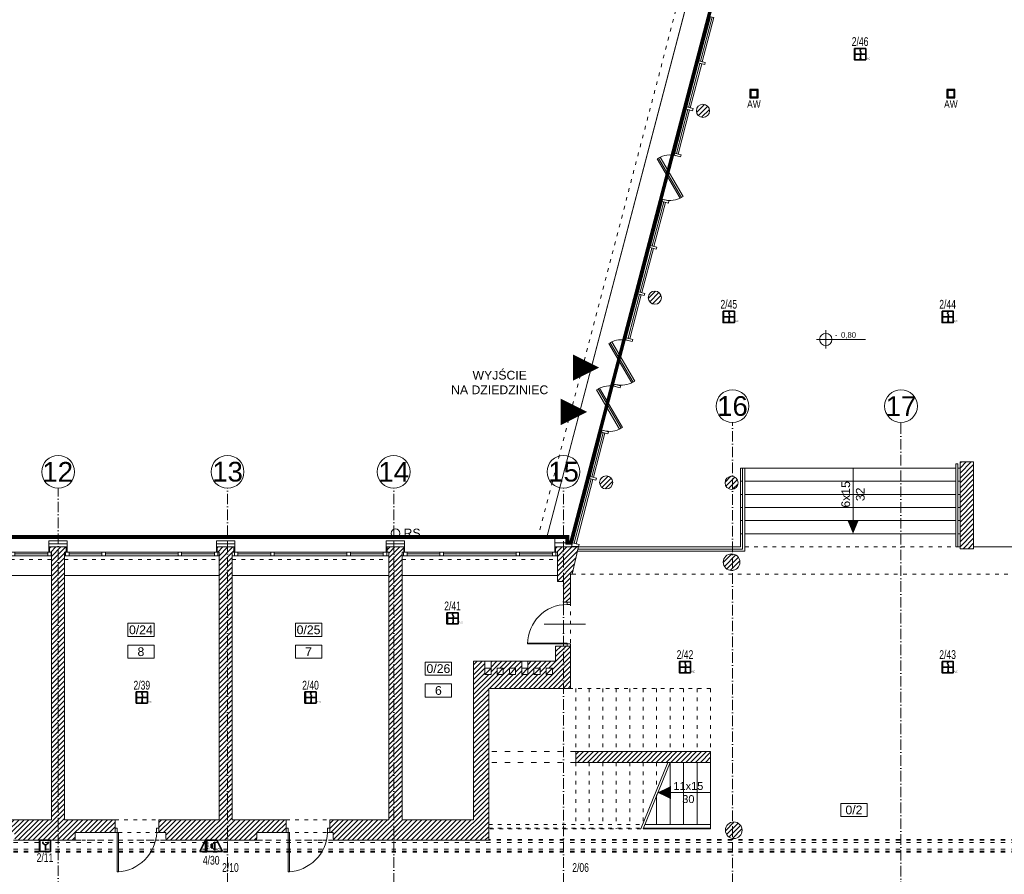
# Model space of a CAD drawing. Header units: millimetres. Extents: x 167773 to 185035, y -114105 to -66770.
# Tile 64 of 114: x 175674 to 177923, y -96894 to -94942. Entities that reach past the tile are written whole.
import ezdxf
from ezdxf.enums import TextEntityAlignment as Align

# ---------------------------------------------------------------- set-up
doc = ezdxf.new("R2010")
doc.units = ezdxf.units.MM
for name, pattern in [('ACAD_ISO03W100', [30, 12, -18]), ('ACAD_ISO10W100', [18, 12, -3, 0, -3]), ('DASHED', [0.75, 0.5, -0.25])]:
    doc.linetypes.add(name, pattern=pattern)
doc.layers.get('0').update_dxf_attribs({"lineweight": 9})
for name, color, linetype, lineweight in [('!obudowa', 14, 'Continuous', 9), ('a-op_leader', 9, 'Continuous', 9), ('a-op_okna', 42, 'Continuous', 9), ('a-op_text', 7, 'Continuous', 9), ('a-osie', 20, 'ACAD_ISO10W100', 9), ('b-cienka', 9, 'Continuous', 9), ('b-drzwi', 6, 'Continuous', 9), ('b-izolacja', 8, 'BATTING', 9), ('b-okna', 6, 'Continuous', 9), ('b-przerywana1', 9, 'ACAD_ISO03W100', 9), ('b-przerywana2', 2, 'ACAD_ISO03W100', 9), ('b-widokowa', 7, 'Continuous', 9), ('b-ściany', 2, 'Continuous', 9), ('EL_Linia SSP', 240, 'Continuous', 35), ('h-hatch', 8, 'Continuous', 9), ('opis text', 7, 'Continuous', 9)]:
    doc.layers.add(name, color=color, linetype=linetype, lineweight=lineweight)
doc.layers.add('!zakres', color=7, linetype='ACAD_ISO03W100', lineweight=60, true_color=0x8a14ff)
doc.layers.add('El_Oświetlenie awaryjne', color=1, linetype='Continuous')
doc.styles.add('Arial', font='arial.ttf')
doc.styles.add('arial 0.8', font='arial.ttf', dxfattribs={"width": 0.8})
doc.styles.add('PPAB_100', font='arial.ttf', dxfattribs={"height": 18})
doc.styles.add('PPAB_50', font='arial.ttf', dxfattribs={"height": 8})
doc.linetypes.add('BATTING', pattern='A,0.0001,-0.1,[134,ltypeshp.shx,S=0.1,R=0,X=-0.1,Y=0],-0.2,[134,ltypeshp.shx,S=0.1,R=180,X=0.1,Y=0],-0.1', length=0.4001)
pattern_1 = [(45, (15000, 0), (-5.61266008, 5.61266008), [])]

# ---------------------------------------------------------------- blocks, each defined once
blk = doc.blocks.new('kotapozioma')
for p, q in [((49330.1, 104.4), (49330.1, 134.4)), ((49315.1, 119.4), (49395.1, 119.4))]:
    blk.add_line(p, q)
blk.add_circle((49330.1, 119.4), 10)
at = {"layer": 'opis text', "style": 'PPAB_50'}
for tag, p in [('ZNAK', (49345.1, 119.4)), ('WARTOSC', (49355.1, 119.4))]:
    blk.add_attdef(tag, text='', height=9, dxfattribs=at).set_placement(p, align=Align.BOTTOM_LEFT)
blk = doc.blocks.new('okno_')
at = {"layer": 'b-okna'}
for p, q in [((-166, -4), (-91, -4)), ((-83, -4), (83, -4)), ((91, -4), (166, -4))]:
    blk.add_line(p, q, dxfattribs=at)
for points in [[(-174, -8), (174, -8), (174, 0), (-174, 0)], [(-174, 0), (-166, 0), (-166, -8), (-174, -8)], [(-83, 0), (-91, 0), (-91, -8), (-83, -8)], [(83, 0), (91, 0), (91, -8), (83, -8)], [(166, 0), (174, 0), (174, -8), (166, -8)]]:
    blk.add_lwpolyline(points, close=True, dxfattribs=at)
blk = doc.blocks.new('A$C5690186C')
at = {"layer": 'EL_Linia SSP', "lineweight": 5}
h = blk.add_hatch(color=256, dxfattribs=at)
h.set_gradient(color1=(255, 0, 0), color2=(224, 0, 0), one_color=1, name='INVSPHERICAL')
h.paths.add_polyline_path([(-9.8, 0), (-9.8, 12.8), (-12.8, 12.8), (-12.8, 0)])
h.paths.add_polyline_path([(-9.8, -12.8), (-9.8, 0), (-12.8, 0), (-12.8, -12.8)])
at = {"layer": 'EL_Linia SSP'}
blk.add_hatch(color=256, dxfattribs=at).paths.add_polyline_path([(2, -9.8, 1), (0.1, -9.8, 1)])
for p, q in [((-12.8, 0), (12.8, 0)), ((1.1, -2.1), (1.1, -9.8))]:
    blk.add_line(p, q, dxfattribs=at)
at = {"layer": 'EL_Linia SSP', "color": 1, "linetype": 'Continuous'}
for p, q in [((-0.1, 8.5), (0.1, 9.4)), ((0.1, 7.7), (-0.1, 8.5)), ((0.1, 9.4), (0.7, 10.4)), ((0.6, 7), (0.1, 7.7)), ((1.4, 2.3), (0.4, 1.2)), ((0.7, 6.7), (0.6, 7)), ((0.7, 10.4), (1.8, 11.5)), ((1.1, 6.3), (0.7, 6.7)), ((1.1, 6.3), (1.4, 6)), ((1.4, 6), (1.6, 5.7)), ((2, 3.3), (1.4, 2.3)), ((1.6, 5.7), (2, 5)), ((2, 5), (2.2, 4.2)), ((2.2, 4.2), (2, 3.3))]:
    blk.add_line(p, q, dxfattribs=at)
at = {"layer": 'EL_Linia SSP'}
blk.add_lwpolyline([(-12.8, 12.8), (12.8, 12.8), (12.8, -12.8), (-12.8, -12.8)], close=True, dxfattribs=at)
blk.add_circle((1.1, -9.8), 0.938, dxfattribs=at)
at = {"layer": 'EL_Linia SSP', "color": 1}
blk.add_text('R,C', height=4, dxfattribs=at).set_placement((13.9, -11.8))
blk = doc.blocks.new('A$C2EBF4885')
at = {"layer": 'EL_Linia SSP', "lineweight": 5}
h = blk.add_hatch(color=256, dxfattribs=at)
h.set_gradient(color1=(255, 0, 0), color2=(224, 0, 0), one_color=1, name='INVSPHERICAL')
h.paths.add_polyline_path([(-9.8, 12.8), (-9.8, 25.6), (-12.8, 25.6), (-12.8, 12.8)])
h.paths.add_polyline_path([(-9.8, 0), (-9.8, 12.8), (-12.8, 12.8), (-12.8, 0)])
at = {"layer": 'EL_Linia SSP'}
blk.add_line((1.2, 15.7), (1.2, 3.1), dxfattribs=at)
blk.add_lwpolyline([(-12.8, 25.6), (12.8, 25.6), (12.8, 0), (-12.8, 0)], close=True, dxfattribs=at)
blk.add_arc((1.2, 21.9), 6.27, 180, 0, dxfattribs=at)
blk = doc.blocks.new('AW')
for points in [[(-6.25, -6.25), (6.25, -6.25), (6.25, 6.25), (-6.25, 6.25)], [(-4.75, -4.75), (4.75, -4.75), (4.75, 4.75), (-4.75, 4.75)]]:
    blk.add_lwpolyline(points, close=True)
at = {"style": 'arial 0.8', "width": 0.8}
blk.add_text('AW', height=11.5, dxfattribs=at).set_placement((0, -10), align=Align.TOP_CENTER)
blk = doc.blocks.new('A$C5906215B')
at = {"layer": 'EL_Linia SSP'}
h = blk.add_hatch(color=256, dxfattribs=at)
h.set_gradient(color1=(255, 0, 0), color2=(255, 0, 0))
h.paths.add_polyline_path([(-9.8, -25.6), (-9.8, 0), (-12.8, 0), (-12.8, -25.6)])
for p, q in [((-25.6, -25.6), (-12.8, 0)), ((-12.8, 0), (12.8, 0)), ((-12.8, 0), (-12.8, -25.6)), ((-9.8, -25.6), (-9.8, 0)), ((25.6, -25.6), (12.8, 0)), ((-0.1, -17.4), (-0.1, -8.7)), ((-0.1, -8.7), (2.9, -8.7)), ((2.9, -17.4), (-0.1, -17.4)), ((8.2, -3.3), (2.9, -8.7)), ((2.9, -8.7), (2.9, -17.4)), ((2.9, -17.4), (8.2, -22.7)), ((8.2, -22.7), (8.2, -3.3)), ((25.6, -25.6), (-25.6, -25.6))]:
    blk.add_line(p, q, dxfattribs=at)
for s, height, p in [('A', 4, (-8.6, -14.6)), ('W', 4, (-8.6, -20.5)), ('S', 4, (-8.6, -8.9)), ('G', 7, (14.3, -24.6))]:
    blk.add_text(s, height=height, dxfattribs=at).set_placement(p)

msp = doc.modelspace()

# ---------------------------------------------------------------- hatches: boundary and pattern name
at = {"layer": 'h-hatch'}
h = msp.add_hatch(dxfattribs=at)
h.set_pattern_fill('ANSI31', color=256, scale=2.5, style=0)
h.set_pattern_definition(pattern_1)
h.paths.add_polyline_path([(177250, -95150, 1), (177220, -95150, 1)])
h = msp.add_hatch(dxfattribs=at)
h.set_pattern_fill('ANSI31', color=256, scale=2.5, style=0)
h.set_pattern_definition(pattern_1)
h.paths.add_polyline_path([(177139.9, -95576.7, 1), (177109.9, -95576.7, 1)])
h = msp.add_hatch(dxfattribs=at)
h.set_pattern_fill('ANSI31', color=256, scale=2.5, style=0)
h.set_pattern_definition(pattern_1)
h.paths.add_polyline_path([(177853.4, -95951.9), (177822.4, -95951.9), (177822.4, -96149.9), (177853.4, -96149.9)])
h = msp.add_hatch(dxfattribs=at)
h.set_pattern_fill('ANSI31', color=256, scale=2.5, style=0)
h.set_pattern_definition(pattern_1)
h.paths.add_polyline_path([(177028.8, -95998.6, 1), (176998.8, -95998.6, 1)])
h = msp.add_hatch(dxfattribs=at)
h.set_pattern_fill('ANSI31', color=256, scale=2.5, style=0)
h.set_pattern_definition(pattern_1)
edge = h.paths.add_edge_path()
edge.add_arc((177300.4, -95999.5), 15, 0, 360)
h = msp.add_hatch(dxfattribs=at)
h.set_pattern_fill('ANSI31', color=256, scale=2.5, style=0)
h.set_pattern_definition(pattern_1)
h.paths.add_polyline_path([(175891.9, -96768.9), (175776.4, -96768.9), (175776.4, -96157.9), (175780.4, -96157.9), (175780.4, -96145.9), (175742.4, -96145.9), (175742.4, -96157.9), (175745.9, -96157.9), (175746.4, -96157.9), (175746.4, -96768.9), (175646.4, -96768.9), (175646.4, -96798.9), (175662.4, -96798.9), (175662.4, -96810.9, 0.36205), (175666.9, -96815.9), (175668.4, -96815.9), (175794.9, -96815.9), (175796.5, -96815.9, 0.36205), (175800.9, -96810.9), (175800.9, -96797.9), (175891.9, -96797.9)])
h = msp.add_hatch(dxfattribs=at)
h.set_pattern_fill('ANSI31', color=256, scale=2.5, style=0)
h.set_pattern_definition(pattern_1)
h.paths.add_polyline_path([(176282.4, -96768.9), (176159.4, -96768.9), (176159.4, -96157.9), (176163.4, -96157.9), (176163.4, -96145.9), (176125.4, -96145.9), (176125.4, -96157.9), (176126.9, -96157.9), (176129.4, -96157.9), (176129.4, -96768.9), (175991.9, -96768.9), (175991.9, -96797.9), (176007.9, -96797.9), (176007.9, -96810.9, 0.36205), (176012.4, -96815.9), (176013.9, -96815.9), (176209.2, -96815.9), (176211, -96815.9, 0.36205), (176215.4, -96810.9), (176215.4, -96797.9), (176282.4, -96797.9)])
h = msp.add_hatch(dxfattribs=at)
h.set_pattern_fill('ANSI31', color=256, scale=2.5, style=0)
h.set_pattern_definition(pattern_1)
edge = h.paths.add_edge_path()
edge.add_line((176745.4, -96468.9), (176932.4, -96468.9))
edge.add_line((176932.4, -96468.9), (176932.4, -96372.4))
edge.add_line((176932.4, -96372.4), (176916.4, -96372.4))
edge.add_line((176916.4, -96372.4), (176898.4, -96372.4))
edge.add_line((176898.4, -96372.4), (176898.4, -96406.9))
edge.add_line((176898.4, -96406.9), (176834.9, -96406.9))
edge.add_line((176834.9, -96406.9), (176834.9, -96422.9))
edge.add_line((176834.9, -96422.9), (176834.9, -96436.9))
edge.add_line((176834.9, -96436.9), (176820.9, -96436.9))
edge.add_line((176820.9, -96436.9), (176820.9, -96422.9))
edge.add_line((176820.9, -96422.9), (176820.9, -96406.9))
edge.add_line((176820.9, -96406.9), (176750.9, -96406.9))
edge.add_line((176750.9, -96406.9), (176750.9, -96422.9))
edge.add_line((176750.9, -96422.9), (176750.9, -96436.9))
edge.add_line((176750.9, -96436.9), (176736.9, -96436.9))
edge.add_line((176736.9, -96436.9), (176736.9, -96422.9))
edge.add_line((176736.9, -96422.9), (176736.9, -96406.9))
edge.add_line((176736.9, -96406.9), (176710.9, -96406.9))
edge.add_line((176710.9, -96406.9), (176710.9, -96768.9))
edge.add_line((176710.9, -96768.9), (176547.4, -96768.9))
edge.add_line((176547.4, -96768.9), (176547.4, -96157.9))
edge.add_line((176547.4, -96157.9), (176551.4, -96157.9))
edge.add_line((176551.4, -96157.9), (176551.4, -96145.9))
edge.add_line((176551.4, -96145.9), (176513.4, -96145.9))
edge.add_line((176513.4, -96145.9), (176513.4, -96157.9))
edge.add_line((176513.4, -96157.9), (176517.4, -96157.9))
edge.add_line((176517.4, -96157.9), (176517.4, -96768.9))
edge.add_line((176517.4, -96768.9), (176382.4, -96768.9))
edge.add_line((176382.4, -96768.9), (176382.4, -96797.9))
edge.add_line((176382.4, -96797.9), (176390.4, -96797.9))
edge.add_line((176390.4, -96797.9), (176390.4, -96810.9))
edge.add_arc((176395.7, -96810.7), 5.22, 181.7376, 261.3488)
edge.add_line((176394.9, -96815.9), (176396.4, -96815.9))
edge.add_line((176396.4, -96815.9), (176745.4, -96815.9))
edge.add_line((176745.4, -96815.9), (176745.4, -96468.9))
h.paths.add_polyline_path([(176764.9, -96436.9), (176764.9, -96422.9), (176778.9, -96422.9), (176778.9, -96436.9)], flags=16)
h.paths.add_polyline_path([(176792.9, -96436.9), (176792.9, -96422.9), (176806.9, -96422.9), (176806.9, -96436.9)], flags=16)
h.paths.add_polyline_path([(176848.9, -96436.9), (176848.9, -96422.9), (176862.9, -96422.9), (176862.9, -96436.9)], flags=16)
h.paths.add_polyline_path([(176876.9, -96436.9), (176876.9, -96422.9), (176890.9, -96422.9), (176890.9, -96436.9)], flags=16)
h = msp.add_hatch(dxfattribs=at)
h.set_pattern_fill('ANSI31', color=256, scale=2.5, style=0)
h.set_pattern_definition(pattern_1)
h.paths.add_polyline_path([(176950.4, -96145.9), (176898.4, -96145.9), (176898.4, -96157.9), (176898.9, -96157.9), (176902.4, -96157.9), (176902.4, -96224.9), (176916.4, -96224.9), (176916.4, -96272.4), (176932.4, -96272.4), (176932.4, -96207.9), (176936.4, -96207.9)])
h = msp.add_hatch(dxfattribs=at)
h.set_pattern_fill('ANSI31', color=256, scale=2.5, style=0)
h.set_pattern_definition(pattern_1)
edge = h.paths.add_edge_path()
edge.add_arc((177300.4, -96180.7), 19, 0, 360)
h = msp.add_hatch(dxfattribs=at)
h.set_pattern_fill('ANSI31', color=256, scale=2.5, style=0)
h.set_pattern_definition(pattern_1)
h.paths.add_polyline_path([(177252.4, -96612.9), (176944.4, -96612.9), (176944.4, -96637.9), (177252.4, -96637.9)])
h = msp.add_hatch(dxfattribs=at)
h.set_pattern_fill('ANSI31', color=256, scale=2.5, style=0)
h.set_pattern_definition(pattern_1)
edge = h.paths.add_edge_path()
edge.add_arc((177305.4, -96792.9), 19, 0, 360)

# ---------------------------------------------------------------- linework, layer by layer
at = {"layer": '!obudowa', "linetype": 'ACAD_ISO03W100', "ltscale": 0.8}
for p, q in [((178405.4, -96815.9), (173455.4, -96815.9)), ((178405.4, -96813.9), (176745.4, -96813.9)), ((178405.4, -96835.9), (173440.4, -96835.9)), ((178405.4, -96820.9), (173455.4, -96820.9)), ((178405.4, -96842.9), (173433.4, -96842.9)), ((178405.4, -96840.9), (173435.4, -96840.9))]:
    msp.add_line(p, q, dxfattribs=at)
at = {"layer": '!zakres', "linetype": 'DASHED', "ltscale": 60, "const_width": 8, "flags": 128}
msp.add_lwpolyline([(173461.4, -95696.4), (173461.4, -96122.9), (176925.4, -96122.9), (176925.4, -96135.9), (176933.3, -96135.9), (177842.5, -92664.9), (177043.7, -92664.9), (177043.7, -92678.9), (176845.7, -92678.9), (176845.7, -92312.9), (176962.2, -92312.9), (177065.9, -91184.9), (176998.5, -91184.9), (176866.5, -90353.9), (178159.6, -90119.2), (178172.7, -90191.4), (177992.7, -90224.1), (177992.7, -91112.9), (178170.8, -91112.9), (178170.8, -91184.9), (178027.7, -91184.9), (178027.7, -92300.9), (178926.3, -92300.9), (179123, -91184.9), (179078.5, -91184.9), (178946.6, -90354.6), (180247, -90118.6), (180260.2, -90191.4), (180076.7, -90224.7), (180076.7, -91111.9), (180258.9, -91111.9), (180258.9, -91184.9), (180085.7, -91184.9), (180085.7, -92314.9), (181098.7, -92314.9), (181098.7, -93814.9), (181288.7, -93814.9), (181288.7, -93889.9), (181113.7, -93889.9), (181113.7, -94778.3), (181290, -94812), (181276.2, -94884.7), (179973, -94635.8), (180113.6, -93814.9), (180166.1, -93814.9), (180023.3, -92689.9), (179115.7, -92689.9), (179115.7, -93812.9), (179291.3, -93812.9), (179291.3, -93886.9), (179100.7, -93886.9), (179100.7, -94775.5), (179292.7, -94812.1), (179278.9, -94884.7), (178061.4, -94653.3), (178061.4, -94643.1), (178059.4, -94642.7), (178059.4, -96122.9), (179277.4, -96122.9), (179277.4, -96164.9), (179411.4, -96164.9), (179411.4, -97068.9), (179277.4, -97068.9), (179277.4, -97108.9), (178099.4, -97108.9), (178099.4, -97210.9), (178144.3, -97210.9), (178280.1, -98045.8), (178207.1, -98057.7), (178139.1, -97639.9), (177334.4, -97639.9), (177334.4, -97850.9), (175761.4, -97850.9), (175761.4, -98202.9), (175682.4, -98202.9), (175682.4, -97194.9), (175737.4, -97194.9), (175737.4, -97108.9), (170991.9, -97108.9), (170991.9, -97149.9), (170858.4, -97149.9), (170858.4, -96661.4), (170985.4, -96661.4), (170985.4, -96196.9), (170958.4, -96196.9), (170958.4, -96122.9), (171260.4, -96122.9), (171260.4, -96010.9), (171512.4, -96010.9), (171512.4, -96122.9), (173097.4, -96122.9), (173097.4, -95696.4), (173462.4, -95696.4)], dxfattribs=at)
at = {"layer": 'a-op_leader'}
msp.add_line((177577.9, -95965.9), (177577.9, -96085.9), dxfattribs=at)
msp.add_lwpolyline([(177577.9, -96085.9, 25, 0, 0), (177577.9, -96115.9, 0, 0, 0)], format="xyseb", dxfattribs=at)
at = {"layer": 'a-op_okna'}
msp.add_line((176966.4, -96322.4), (176872.4, -96322.4), dxfattribs=at)
at = {"layer": 'a-op_text'}
for points in [[(176997.9, -95736.3, 0, 60, 0), (176937.9, -95736.3, 60, 60, 0)], [(176970.2, -95837.6, 0, 60, 0), (176910.2, -95837.6, 60, 60, 0)]]:
    msp.add_lwpolyline(points, format="xyseb", dxfattribs=at)
at = {"layer": 'a-op_text', "ltscale": 0.5}
for points in [[(175920.9, -96350.3), (175920.9, -96320.3), (175980.9, -96320.3), (175980.9, -96350.3)], [(176303.9, -96350.3), (176303.9, -96320.3), (176363.9, -96320.3), (176363.9, -96350.3)], [(175920.9, -96400.3), (175920.9, -96370.3), (175980.9, -96370.3), (175980.9, -96400.3)], [(176303.9, -96400.3), (176303.9, -96370.3), (176363.9, -96370.3), (176363.9, -96400.3)], [(176600.6, -96438.9), (176600.6, -96408.9), (176660.6, -96408.9), (176660.6, -96438.9)], [(176600.6, -96488.9), (176600.6, -96458.9), (176660.6, -96458.9), (176660.6, -96488.9)], [(177549.9, -96761.7), (177549.9, -96731.7), (177609.9, -96731.7), (177609.9, -96761.7)]]:
    msp.add_lwpolyline(points, close=True, dxfattribs=at)
at = {"layer": 'a-osie', "ltscale": 2}
for p, q in [((177302.4, -97962.9), (177302.4, -95861.9)), ((177687.4, -97511.9), (177687.4, -95861.9)), ((175761.9, -98232.9), (175761.9, -96011.9)), ((176148.9, -97311.9), (176148.9, -96011.9)), ((176528.4, -97311.9), (176528.4, -96011.9)), ((176916.4, -97311.9), (176916.4, -96011.9))]:
    msp.add_line(p, q, dxfattribs=at)
at = {"layer": 'a-osie', "linetype": 'Continuous'}
for centre in [(177302.4, -95824.4), (177687.4, -95824.4), (175761.9, -95974.4), (176148.9, -95974.4), (176528.4, -95974.4), (176916.4, -95974.4)]:
    msp.add_circle(centre, 37.5, dxfattribs=at)
at = {"layer": 'b-cienka'}
msp.add_line((177252.4, -96706.9), (177131.2, -96706.9), dxfattribs=at)
msp.add_lwpolyline([(177131.2, -96706.9, 0, 30, 0), (177162, -96706.9, 30, 30, 0)], format="xyseb", dxfattribs=at)
at = {"layer": 'b-drzwi'}
for p, q in [((176924.4, -96272.4), (176924.4, -96277.4)), ((176924.4, -96277.4), (176932.4, -96277.4)), ((176932.4, -96272.4), (176932.4, -96277.4)), ((176932.4, -96272.4), (176932.4, -96277.4)), ((176924.4, -96367.4), (176932.4, -96367.4)), ((176924.4, -96367.4), (176924.4, -96372.4)), ((176932.4, -96367.4), (176932.4, -96372.4))]:
    msp.add_line(p, q, dxfattribs=at)
for points in [[(176834.4, -96367.4), (176924.4, -96367.4), (176924.4, -96365.4), (176834.4, -96365.4)], [(175891.9, -96797.9), (175896.9, -96797.9), (175896.9, -96787.9), (175891.9, -96787.9)], [(175986.9, -96797.9), (175991.9, -96797.9), (175991.9, -96787.9), (175986.9, -96787.9)], [(176282.4, -96797.9), (176287.4, -96797.9), (176287.4, -96787.9), (176282.4, -96787.9)], [(176377.4, -96797.9), (176382.4, -96797.9), (176382.4, -96787.9), (176377.4, -96787.9)], [(175896.9, -96797.9), (175899.9, -96797.9), (175899.9, -96887.9), (175896.9, -96887.9)], [(176287.4, -96797.9), (176290.4, -96797.9), (176290.4, -96887.9), (176287.4, -96887.9)]]:
    msp.add_lwpolyline(points, close=True, dxfattribs=at)
for centre, radius, start, end in [((176924.4, -96367.4), 90, 90, 180), ((175893.3, -96794.3), 93.7, 272.2522, 357.7835), ((176283.7, -96794.2), 93.8, 272.2781, 357.7219)]:
    msp.add_arc(centre, radius, start, end, dxfattribs=at)
at = {"layer": 'b-izolacja', "ltscale": 16}
for p, q in [((175740.4, -96138.9), (175782.4, -96138.9)), ((176123.4, -96138.9), (176165.4, -96138.9)), ((176511.4, -96138.9), (176553.4, -96138.9))]:
    msp.add_line(p, q, dxfattribs=at)
at = {"layer": 'b-izolacja', "ltscale": 22}
msp.add_line((176896.4, -96136.4), (176921.4, -96136.4), dxfattribs=at)
at = {"layer": 'b-izolacja', "ltscale": 2}
for p, q in [((175741.4, -96145.9), (175741.4, -96157.9)), ((175781.4, -96145.9), (175781.4, -96157.9)), ((176124.4, -96145.9), (176124.4, -96157.9)), ((176164.4, -96145.9), (176164.4, -96157.9)), ((176512.4, -96145.9), (176512.4, -96157.9)), ((176552.4, -96145.9), (176552.4, -96157.9)), ((176897.4, -96145.9), (176897.4, -96157.9))]:
    msp.add_line(p, q, dxfattribs=at)
at = {"layer": 'b-okna'}
for p, q in [((177255.8, -94936.2), (177229.5, -95036.8)), ((177228.2, -95041.6), (177201.9, -95142.2)), ((177200.6, -95147.1), (177174.3, -95247.7)), ((177133.6, -95257.9), (177186.1, -95347.7)), ((177145.4, -95358), (177119, -95458.6)), ((177117.8, -95463.4), (177091.4, -95564)), ((177090.1, -95568.8), (177063.8, -95669.5)), ((177023.1, -95679.7), (177075.6, -95769.5)), ((176995.5, -95785.1), (177048, -95874.9)), ((177007.3, -95885.2), (176980.9, -95985.8)), ((176979.7, -95990.6), (176941.1, -96137.7)), ((175740.4, -96157.9), (175403.4, -96157.9)), ((176123.4, -96157.9), (175782.4, -96157.9)), ((176511.4, -96157.9), (176165.4, -96157.9)), ((176902.4, -96157.9), (176553.4, -96157.9)), ((175746.4, -96165.9), (175397.4, -96165.9)), ((176129.4, -96165.9), (175776.4, -96165.9)), ((176517.4, -96165.9), (176159.4, -96165.9)), ((176902.4, -96165.9), (176547.4, -96165.9))]:
    msp.add_line(p, q, dxfattribs=at)
for points in [[(177252, -94935.2), (177225.6, -95035.8), (177233.4, -95037.8), (177259.7, -94937.2)], [(177225.6, -95035.8), (177224.4, -95040.6), (177238.9, -95044.4), (177240.1, -95039.6)], [(177224.4, -95040.6), (177198, -95141.2), (177205.7, -95143.2), (177232.1, -95042.6)], [(177196.7, -95146.1), (177170.4, -95246.7), (177178.1, -95248.7), (177204.5, -95148.1)], [(177198, -95141.2), (177196.7, -95146.1), (177211.2, -95149.9), (177212.5, -95145)], [(177130.1, -95260), (177182.6, -95349.7), (177189.5, -95345.7), (177137, -95255.9)], [(177170.4, -95246.7), (177169.1, -95251.5), (177183.6, -95255.3), (177184.9, -95250.5)], [(177142.8, -95352.1), (177141.5, -95356.9), (177156, -95360.7), (177157.3, -95355.9)], [(177141.5, -95356.9), (177115.2, -95457.6), (177122.9, -95459.6), (177149.2, -95359)], [(177113.9, -95462.4), (177087.5, -95563), (177095.3, -95565), (177121.6, -95464.4)], [(177115.2, -95457.6), (177113.9, -95462.4), (177128.4, -95466.2), (177129.7, -95461.4)], [(177086.3, -95567.8), (177059.9, -95668.4), (177067.7, -95670.5), (177094, -95569.9)], [(177087.5, -95563), (177086.3, -95567.8), (177100.8, -95571.6), (177102, -95566.8)], [(177059.9, -95668.4), (177058.6, -95673.3), (177073.2, -95677.1), (177074.4, -95672.2)], [(177019.6, -95681.7), (177072.1, -95771.5), (177079, -95767.5), (177026.5, -95677.7)], [(177032.3, -95773.9), (177031, -95778.7), (177045.5, -95782.5), (177046.8, -95777.7)], [(176992, -95787.2), (177044.5, -95876.9), (177051.4, -95872.9), (176998.9, -95783.1)], [(177003.4, -95884.2), (176977.1, -95984.8), (176984.8, -95986.8), (177011.1, -95886.2)], [(177004.7, -95879.3), (177003.4, -95884.2), (177017.9, -95888), (177019.2, -95883.1)], [(176977.1, -95984.8), (176975.8, -95989.6), (176990.3, -95993.4), (176991.6, -95988.6)], [(176975.8, -95989.6), (176937.3, -96136.6), (176945, -96138.7), (176983.5, -95991.6)], [(176937.3, -96136.6), (176935, -96145.3), (176950.5, -96145.3), (176951.8, -96140.4)]]:
    msp.add_lwpolyline(points, close=True, dxfattribs=at)
for centre, start, end in [((177159.8, -95302.8), 75.3224, 120.3224), ((177159.8, -95302.8), 255.3224, 300.3224), ((177049.3, -95724.6), 75.3224, 120.3224), ((177021.7, -95830), 75.3224, 120.3224), ((177049.3, -95724.6), 255.3224, 300.3224), ((177021.7, -95830), 255.3224, 300.3224)]:
    msp.add_arc(centre, 52, start, end, dxfattribs=at)
at = {"layer": 'b-przerywana1', "ltscale": 0.7}
for p, q in [((176857.1, -96126.9), (177761.3, -92674.9)), ((177822.4, -96145.9), (177330.4, -96145.9)), ((175401.4, -96174.9), (175746.4, -96174.9)), ((175776.4, -96174.9), (176129.4, -96174.9)), ((176159.4, -96174.9), (176516.4, -96174.9)), ((176547.4, -96174.9), (176902.4, -96174.9)), ((176936.4, -96207.9), (178045.4, -96207.9)), ((176916.4, -96272.4), (176916.4, -96372.4)), ((176932.4, -96272.4), (176932.4, -96372.4)), ((177252.4, -96468.9), (176932.4, -96468.9)), ((176944.4, -96468.9), (176944.4, -96612.9)), ((176975.2, -96468.9), (176975.2, -96612.9)), ((177006, -96468.9), (177006, -96612.9)), ((177036.8, -96468.9), (177036.8, -96612.9)), ((177067.6, -96468.9), (177067.6, -96612.9)), ((177098.4, -96468.9), (177098.4, -96612.9)), ((177129.2, -96468.9), (177129.2, -96612.9)), ((177160, -96468.9), (177160, -96612.9)), ((177190.8, -96468.9), (177190.8, -96612.9)), ((177221.6, -96468.9), (177221.6, -96612.9)), ((177252.4, -96468.9), (177252.4, -96612.9)), ((176944.4, -96637.9), (176944.4, -96779.9)), ((176975.2, -96637.9), (176975.2, -96779.9)), ((177006, -96637.9), (177006, -96779.9)), ((177036.8, -96637.9), (177036.8, -96779.9)), ((177067.6, -96637.9), (177067.6, -96779.9)), ((177098.4, -96637.9), (177098.4, -96777.2)), ((177129.2, -96637.9), (177129.2, -96699.2)), ((175891.9, -96768.9), (175991.9, -96768.9)), ((176282.4, -96768.9), (176382, -96768.9)), ((176745.4, -96779.9), (177097.4, -96779.9)), ((176745.4, -96787.9), (177094.2, -96787.9)), ((177093.4, -96789.9), (176745.4, -96789.9)), ((176944.4, -96787.9), (176944.4, -96789.9)), ((176975.2, -96787.9), (176975.2, -96789.9)), ((177006, -96787.9), (177006, -96789.9)), ((177036.8, -96787.9), (177036.8, -96789.9)), ((177067.6, -96787.9), (177067.6, -96789.9)), ((175794.9, -96815.9), (176013.9, -96815.9)), ((175991.9, -96797.9), (175891.9, -96797.9)), ((176396.4, -96815.9), (176209.2, -96815.9)), ((176282.4, -96797.9), (176382.4, -96797.9))]:
    msp.add_line(p, q, dxfattribs=at)
at = {"layer": 'b-przerywana2'}
for p, q in [((176944.4, -96612.9), (176745.4, -96612.9)), ((176944.4, -96637.9), (176745.4, -96637.9))]:
    msp.add_line(p, q, dxfattribs=at)
at = {"layer": 'b-widokowa'}
for p, q in [((176877.8, -96126.9), (177785.6, -92660.9)), ((177785.6, -92660.9), (176877.8, -96126.9)), ((177812.4, -95955.9), (177812.4, -96145.9)), ((177817.4, -95955.9), (177812.4, -95955.9)), ((177817.4, -95955.9), (177817.4, -96145.9)), ((177320.4, -95965.9), (177320.4, -96145.9)), ((177812.4, -95965.9), (177320.4, -95965.9)), ((177325.4, -95965.9), (177325.4, -96150.9)), ((177330.4, -95965.9), (177330.4, -96155.9)), ((177822.4, -95965.9), (177817.4, -95965.9)), ((177325.4, -95995.9), (177320.4, -95995.9)), ((177812.4, -95995.9), (177330.4, -95995.9)), ((177822.4, -95995.9), (177817.4, -95995.9)), ((177325.4, -96025.9), (177320.4, -96025.9)), ((177812.4, -96025.9), (177330.4, -96025.9)), ((177822.4, -96025.9), (177817.4, -96025.9)), ((177325.4, -96055.9), (177320.4, -96055.9)), ((177812.4, -96055.9), (177330.4, -96055.9)), ((177822.4, -96055.9), (177817.4, -96055.9)), ((177325.4, -96085.9), (177320.4, -96085.9)), ((177812.4, -96085.9), (177330.4, -96085.9)), ((177822.4, -96085.9), (177817.4, -96085.9)), ((177325.4, -96115.9), (177320.4, -96115.9)), ((177812.4, -96115.9), (177330.4, -96115.9)), ((177822.4, -96115.9), (177817.4, -96115.9)), ((176896.4, -96126.9), (173493.4, -96126.9)), ((175740.4, -96145.9), (175782.4, -96145.9)), ((175742.4, -96145.9), (175742.4, -96157.9)), ((175780.4, -96145.9), (175780.4, -96157.9)), ((176123.4, -96145.9), (176165.4, -96145.9)), ((176125.4, -96145.9), (176125.4, -96157.9)), ((176163.4, -96145.9), (176163.4, -96157.9)), ((176511.4, -96145.9), (176553.4, -96145.9)), ((176513.4, -96145.9), (176513.4, -96157.9)), ((176551.4, -96145.9), (176551.4, -96157.9)), ((176896.4, -96145.9), (176950.4, -96145.9)), ((176898.4, -96145.9), (176898.4, -96157.9)), ((177330.4, -96155.9), (176948.1, -96155.9)), ((177325.4, -96150.9), (176949.3, -96150.9)), ((177320.4, -96145.9), (176950.4, -96145.9)), ((177817.4, -96145.9), (177812.4, -96145.9)), ((178045.4, -96145.9), (177853.4, -96145.9)), ((175011.4, -96210.9), (175746.4, -96210.9)), ((175776.4, -96210.9), (176129.4, -96210.9)), ((176159.4, -96210.9), (176517.4, -96210.9)), ((176547.4, -96210.9), (176902.4, -96210.9)), ((177160, -96637.9), (177160, -96779.9)), ((177190.8, -96637.9), (177190.8, -96779.9)), ((177221.6, -96637.9), (177221.6, -96779.9)), ((177252.4, -96637.9), (177252.4, -96789.9)), ((177129.2, -96711.9), (177129.2, -96779.9)), ((177098.4, -96789.9), (177252.4, -96789.9)), ((177099.2, -96787.9), (177252.4, -96787.9)), ((177102.4, -96779.9), (177252.4, -96779.9)), ((177160, -96787.9), (177160, -96789.9)), ((177190.8, -96787.9), (177190.8, -96789.9)), ((177221.6, -96787.9), (177221.6, -96789.9))]:
    msp.add_line(p, q, dxfattribs=at)
at = {"layer": 'b-widokowa', "ltscale": 0.5}
for p, q in [((176736.9, -96406.9), (176750.9, -96406.9)), ((176820.9, -96406.9), (176834.9, -96406.9)), ((176750.9, -96422.9), (176736.9, -96422.9)), ((176736.9, -96436.9), (176750.9, -96422.9)), ((176764.9, -96436.9), (176778.9, -96422.9)), ((176792.9, -96436.9), (176806.9, -96422.9)), ((176834.9, -96422.9), (176820.9, -96422.9)), ((176820.9, -96436.9), (176834.9, -96422.9)), ((176848.9, -96436.9), (176862.9, -96422.9)), ((176876.9, -96436.9), (176890.9, -96422.9))]:
    msp.add_line(p, q, dxfattribs=at)
msp.add_circle((176532.4, -96114.9), 10, dxfattribs=at)
at = {"layer": 'b-ściany'}
for p, q in [((177822.4, -95951.9), (177822.4, -96149.9)), ((177822.4, -95951.9), (177853.4, -95951.9)), ((177853.4, -95951.9), (177853.4, -96149.9)), ((175740.4, -96157.9), (175740.4, -96131.9)), ((175782.4, -96131.9), (175740.4, -96131.9)), ((175782.4, -96157.9), (175782.4, -96131.9)), ((176123.4, -96157.9), (176123.4, -96131.9)), ((176123.4, -96131.9), (176165.4, -96131.9)), ((176165.4, -96157.9), (176165.4, -96131.9)), ((176511.4, -96157.9), (176511.4, -96131.9)), ((176511.4, -96131.9), (176553.4, -96131.9)), ((176553.4, -96157.9), (176553.4, -96131.9)), ((176896.4, -96126.9), (176921.4, -96126.9)), ((175740.4, -96157.9), (175746.4, -96157.9)), ((175746.4, -96768.9), (175746.4, -96157.9)), ((175776.4, -96157.9), (175776.4, -96768.9)), ((175782.4, -96157.9), (175776.4, -96157.9)), ((176123.4, -96157.9), (176129.4, -96157.9)), ((176129.4, -96157.9), (176129.4, -96768.9)), ((176159.4, -96157.9), (176159.4, -96768.9)), ((176159.4, -96157.9), (176165.4, -96157.9)), ((176511.4, -96157.9), (176517.4, -96157.9)), ((176517.4, -96768.9), (176517.4, -96157.9)), ((176547.4, -96157.9), (176553.4, -96157.9)), ((176547.4, -96157.9), (176547.4, -96768.9)), ((176896.4, -96157.9), (176902.4, -96157.9)), ((176936.4, -96207.9), (176950.5, -96145.3)), ((177822.4, -96149.9), (177853.4, -96149.9)), ((176932.4, -96207.9), (176932.4, -96272.4)), ((176936.4, -96207.9), (176932.4, -96207.9)), ((176932.3, -96225.8), (176932.4, -96225.3)), ((176745.4, -96468.9), (176745.4, -96815.9)), ((176932.4, -96468.9), (176745.4, -96468.9)), ((176944.4, -96612.9), (177252.4, -96612.9)), ((176944.4, -96637.9), (176944.4, -96612.9)), ((177252.4, -96637.9), (177252.4, -96612.9)), ((176944.4, -96637.9), (177252.4, -96637.9)), ((177155, -96637.9), (177093.4, -96789.9)), ((177160, -96637.9), (177098.4, -96789.9)), ((175646.4, -96768.9), (175746.4, -96768.9)), ((175776.4, -96768.9), (175891.9, -96768.9)), ((175891.9, -96797.9), (175891.9, -96768.9)), ((175991.9, -96768.9), (176129.4, -96768.9)), ((175991.9, -96797.9), (175991.9, -96768.9)), ((176159.4, -96768.9), (176282.4, -96768.9)), ((176282.4, -96797.9), (176282.4, -96768.9)), ((176382.4, -96768.9), (176517.4, -96768.9)), ((176382.4, -96797.9), (176382.4, -96768.9)), ((177129.2, -96787.9), (177129.2, -96789.9)), ((175668.4, -96815.9), (175794.9, -96815.9)), ((175800.9, -96797.9), (175800.9, -96810.9)), ((175891.9, -96797.9), (175800.9, -96797.9)), ((176007.9, -96797.9), (175991.9, -96797.9)), ((176007.9, -96797.9), (176007.9, -96810.9)), ((176013.9, -96815.9), (176209.2, -96815.9)), ((176215.4, -96797.9), (176215.4, -96810.9)), ((176282.4, -96797.9), (176215.4, -96797.9)), ((176390.4, -96797.9), (176382.4, -96797.9)), ((176390.4, -96797.9), (176390.4, -96810.9)), ((176396.4, -96815.9), (176745.4, -96815.9)), ((176515.4, -96815.9), (176547.4, -96815.9))]:
    msp.add_line(p, q, dxfattribs=at)
at = {"layer": 'b-ściany', "ltscale": 0.5}
for p, q in [((176896.4, -96157.9), (176896.4, -96126.9)), ((176896.4, -96157.9), (176902.4, -96157.9)), ((176902.4, -96157.9), (176902.4, -96224.9)), ((176902.4, -96224.9), (176916.4, -96224.9)), ((176916.4, -96224.9), (176916.4, -96272.4)), ((176916.4, -96272.4), (176932.4, -96272.4)), ((176916.4, -96372.4), (176898.4, -96372.4)), ((176898.4, -96372.4), (176898.4, -96406.9)), ((176916.4, -96372.4), (176932.4, -96372.4)), ((176916.4, -96372.4), (176916.4, -96372.4)), ((176932.4, -96372.4), (176932.4, -96468.9)), ((176710.9, -96406.9), (176710.9, -96768.9)), ((176710.9, -96406.9), (176898.4, -96406.9)), ((176736.9, -96422.9), (176736.9, -96406.9)), ((176750.9, -96422.9), (176750.9, -96406.9)), ((176820.9, -96422.9), (176820.9, -96406.9)), ((176834.9, -96422.9), (176834.9, -96406.9)), ((176736.9, -96422.9), (176736.9, -96436.9)), ((176750.9, -96422.9), (176750.9, -96436.9)), ((176764.9, -96422.9), (176764.9, -96436.9)), ((176778.9, -96422.9), (176764.9, -96422.9)), ((176778.9, -96422.9), (176778.9, -96436.9)), ((176792.9, -96422.9), (176792.9, -96436.9)), ((176806.9, -96422.9), (176792.9, -96422.9)), ((176806.9, -96422.9), (176806.9, -96436.9)), ((176820.9, -96422.9), (176820.9, -96436.9)), ((176834.9, -96422.9), (176834.9, -96436.9)), ((176848.9, -96422.9), (176848.9, -96436.9)), ((176862.9, -96422.9), (176848.9, -96422.9)), ((176862.9, -96422.9), (176862.9, -96436.9)), ((176876.9, -96422.9), (176876.9, -96436.9)), ((176890.9, -96422.9), (176876.9, -96422.9)), ((176890.9, -96422.9), (176890.9, -96436.9)), ((176750.9, -96436.9), (176736.9, -96436.9)), ((176778.9, -96436.9), (176764.9, -96436.9)), ((176806.9, -96436.9), (176792.9, -96436.9)), ((176834.9, -96436.9), (176820.9, -96436.9)), ((176862.9, -96436.9), (176848.9, -96436.9)), ((176890.9, -96436.9), (176876.9, -96436.9)), ((176710.9, -96768.9), (176547.4, -96768.9))]:
    msp.add_line(p, q, dxfattribs=at)
at = {"layer": 'b-ściany'}
msp.add_lwpolyline([(176921.4, -96126.9), (176921.4, -96139.9), (176936.4, -96139.9)], dxfattribs=at)
for centre, radius in [((177235, -95150), 15), ((177124.9, -95576.7), 15), ((177013.8, -95998.6), 15), ((177300.4, -95999.5), 15), ((177300.4, -96180.7), 19), ((177305.4, -96792.9), 19)]:
    msp.add_circle(centre, radius, dxfattribs=at)
for centre, start, end in [((175795.7, -96810.7), 261.3488, 358.2624), ((176013.2, -96810.7), 181.7376, 278.6512), ((176210.2, -96810.7), 261.3488, 358.2624), ((176395.7, -96810.7), 181.7376, 278.6512)]:
    msp.add_arc(centre, 5.22, start, end, dxfattribs=at)

# ---------------------------------------------------------------- block references
at = {"layer": 'b-okna', "xscale": -1, "rotation": 180}
for p in [(175571.9, -96165.9), (175952.9, -96165.9), (176338.4, -96165.9), (176724.9, -96165.9)]:
    msp.add_blockref('okno_', p, dxfattribs=at)
at = {"layer": 'EL_Linia SSP'}
for name, p in [('A$C5690186C', (177593.9, -95020.6)), ('A$C5690186C', (177293.9, -95620.6)), ('A$C5690186C', (177793.9, -95620.6)), ('A$C5690186C', (176662.9, -96308.9)), ('A$C5690186C', (177193.9, -96420.6)), ('A$C5690186C', (177793.9, -96420.6)), ('A$C5690186C', (175952.9, -96489.9)), ('A$C5690186C', (176338.4, -96489.9)), ('A$C2EBF4885', (175731.7, -96841.5)), ('A$C5906215B', (176111.5, -96815.9))]:
    msp.add_blockref(name, p, dxfattribs=at)
at = {"layer": 'El_Oświetlenie awaryjne', "xscale": 1.5, "yscale": 1.5, "zscale": 1.5}
for p in [(177351.4, -95110.9), (177801.4, -95110.9)]:
    msp.add_blockref('AW', p, dxfattribs=at)
at = {"layer": 'opis text', "xscale": 1.399999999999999, "yscale": 1.399999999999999, "zscale": 1.399999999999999}
msp.add_blockref('kotapozioma', (108453.3, -95839.1), dxfattribs=at).add_auto_attribs({'WARTOSC': '0,80', 'ZNAK': '-'})

# ---------------------------------------------------------------- texts
at = {"layer": 'a-op_text', "ltscale": 0.5, "attachment_point": 5, "style": 'PPAB_100'}
for s, insert, char_height, width in [('WYJŚ{\\fArial|b0|i0|c238|p34;CI}E \\PNA DZIE{\\fArial|b0|i0|c238|p34;DZ}INIEC', (176770.6, -95770.6), 20, 393.616), ('RS', (176570.4, -96114.4), 20, 60), ('0/{\\fArial|b0|i0|c238|p34;24}', (175950.9, -96335.3), 20, 60), ('0/{\\fArial|b0|i0|c238|p34;25}', (176333.9, -96335.3), 20, 60), ('{\\fArial|b0|i0|c238|p34;8}', (175950.9, -96385.3), 20, 60), ('{\\fArial|b0|i0|c238|p34;7}', (176333.9, -96385.3), 20, 60), ('0/{\\fArial|b0|i0|c238|p34;26}', (176630.6, -96423.9), 20, 60), ('{\\fArial|b0|i0|c238|p34;6}', (176630.6, -96473.9), 20, 60), ('11x15\\P30', (177201.6, -96706.9), 18, 104.303), ('0/2', (177579.9, -96746.7), 20, 60)]:
    msp.add_mtext(s, dxfattribs=dict(at, insert=insert, char_height=char_height, width=width))
at = {"layer": 'a-op_text', "ltscale": 0.5, "insert": (177577.9, -96025.9), "char_height": 20, "width": 104.303, "attachment_point": 5, "rotation": 90, "style": 'PPAB_100'}
msp.add_mtext('6x15\\P32', dxfattribs=at)
at = {"layer": 'a-osie', "linetype": 'ACAD_ISO10W100', "char_height": 45, "width": 4405.783, "attachment_point": 5, "style": 'PPAB_100'}
for s, insert in [('16', (177302.4, -95824.4)), ('17', (177687.4, -95824.4)), ('12', (175760.9, -95974.4)), ('13', (176148.9, -95974.4)), ('14', (176528.4, -95974.4)), ('15', (176916.4, -95974.4))]:
    msp.add_mtext(s, dxfattribs=dict(at, insert=insert))
at = {"layer": 'EL_Linia SSP', "style": 'Arial', "width": 0.7}
for s, p in [('2/46', (177593.9, -95001.8)), ('2/45', (177293.9, -95601.8)), ('2/44', (177793.9, -95601.8)), ('2/41', (176662.9, -96290.7)), ('2/42', (177193.9, -96401.8)), ('2/43', (177793.9, -96401.8)), ('2/39', (175952.9, -96471.7)), ('2/40', (176338.4, -96471.7)), ('2/11', (175731.7, -96865.5)), ('4/30', (176111.5, -96871.5)), ('2/10', (176155.4, -96888.1)), ('2/06', (176955.4, -96888.1))]:
    msp.add_text(s, height=20, dxfattribs=at).set_placement(p, align=Align.CENTER)

doc.saveas('drawing.dxf')
